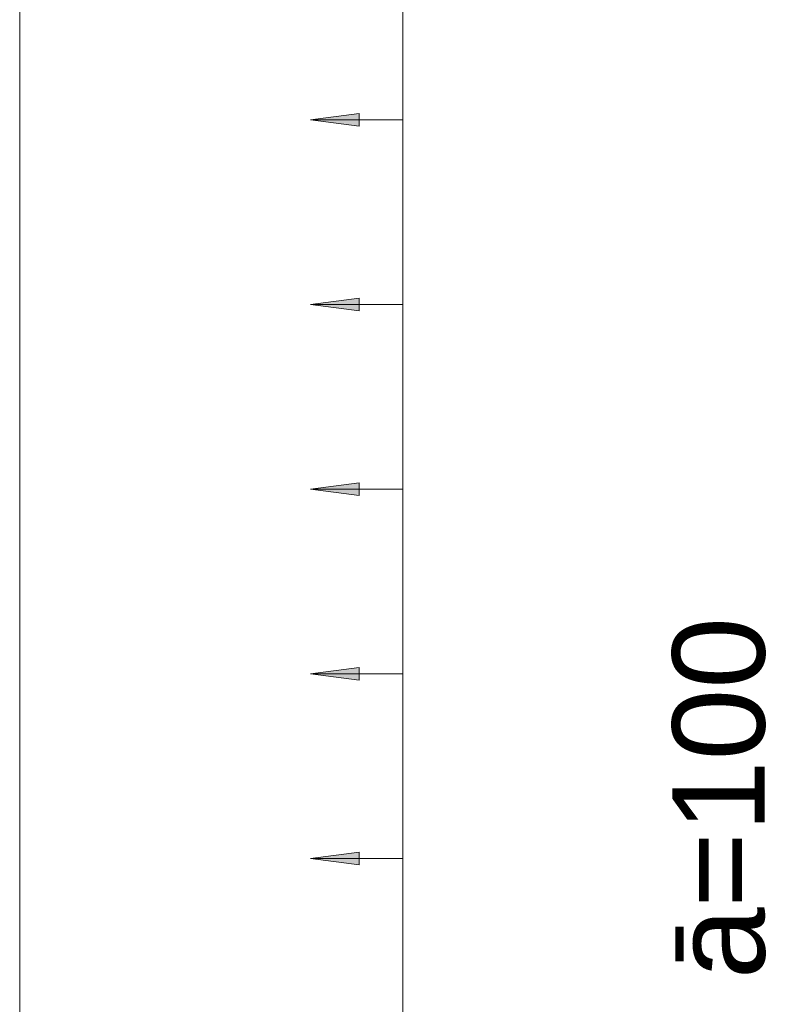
# Model space of a CAD drawing. Header units: millimetres. Extents: x 4307 to 42792, y 1610 to 10025.
# Tile 242 of 256: x 35087 to 35492, y 7841 to 8374. Entities that reach past the tile are written whole.
import ezdxf

# ---------------------------------------------------------------- set-up
doc = ezdxf.new("R2010")
doc.units = ezdxf.units.MM
for name, color, linetype, lineweight in [('A-ANNO-DIMS', 211, 'Continuous', 5), ('A-ANNO-DIMS-25', 211, 'Continuous', 5), ('S-COLS', 52, 'Continuous', 9), ('S-RBAR-IDEN', 171, 'Continuous', 5)]:
    doc.layers.add(name, color=color, linetype=linetype, lineweight=lineweight)
doc.styles.add('Arial', font='arial.ttf', dxfattribs={"height": 50})
doc.styles.add('Arial_1', font='arial.ttf', dxfattribs={"height": 62.5})
doc.dimstyles.new('Výztuž_kusy__řezy__5', dxfattribs={"dimscale": 304.8, "dimtxt": 0.18, "dimasz": 0, "dimexe": 0, "dimexo": 0.0625, "dimgap": 0.082021, "dimtad": 1, "dimdec": 0, "dimzin": 0, "dimdsep": 46, "dimtxsty": 'Arial_1', "dimblk1": 'NONE', "dimblk2": 'NONE', "dimsah": 1, "dimcen": 0.09, "dimazin": 0, "dimtfac": 1, "dimtdec": 4, "dimtix": 1, "dimtmove": 0, "dimatfit": 3, "dimfxl": 0.164042, "dimfxlon": 1, "dimtvp": 1, "dimtfill": 1, "dimtolj": 1, "dimtzin": 0, "dimarcsym": 2})

# ---------------------------------------------------------------- blocks, each defined once
blk = doc.blocks.new('DIMBLOCK1035-V3')
at = {"layer": 'A-ANNO-DIMS-25'}
for points in [[(35244.99, 7920), (35271.28, 7916.54), (35271.28, 7923.46)], [(35244.99, 7820), (35271.28, 7816.54), (35271.28, 7823.46)]]:
    blk.add_hatch(color=256, dxfattribs=at).paths.add_polyline_path(points)
for p, q in [((35271.28, 7923.46), (35244.99, 7920)), ((35244.99, 7920), (35271.28, 7916.54)), ((35294.99, 7920), (35244.99, 7920)), ((35271.28, 7916.54), (35271.28, 7923.46)), ((35294.99, 7820), (35294.99, 7920)), ((35294.99, 7920), (35294.99, 7920)), ((35271.28, 7823.46), (35244.99, 7820)), ((35271.28, 7816.54), (35271.28, 7823.46)), ((35244.99, 7820), (35271.28, 7816.54)), ((35294.99, 7820), (35244.99, 7820)), ((35294.99, 7820), (35294.99, 7820))]:
    blk.add_line(p, q, dxfattribs=at)
blk = doc.blocks.new('_None')
blk = doc.blocks.new('DIMBLOCK1036-V3')
at = {"layer": 'A-ANNO-DIMS-25'}
for points in [[(35244.99, 8020), (35271.28, 8016.54), (35271.28, 8023.46)], [(35244.99, 7920), (35271.28, 7916.54), (35271.28, 7923.46)]]:
    blk.add_hatch(color=256, dxfattribs=at).paths.add_polyline_path(points)
for p, q in [((35271.28, 8023.46), (35244.99, 8020)), ((35244.99, 8020), (35271.28, 8016.54)), ((35294.99, 8020), (35244.99, 8020)), ((35271.28, 8016.54), (35271.28, 8023.46)), ((35294.99, 7920), (35294.99, 8020)), ((35294.99, 8020), (35294.99, 8020)), ((35271.28, 7923.46), (35244.99, 7920)), ((35244.99, 7920), (35271.28, 7916.54)), ((35294.99, 7920), (35244.99, 7920)), ((35271.28, 7916.54), (35271.28, 7923.46)), ((35294.99, 7920), (35294.99, 7920))]:
    blk.add_line(p, q, dxfattribs=at)
blk = doc.blocks.new('DIMBLOCK1037-V3')
at = {"layer": 'A-ANNO-DIMS-25'}
for points in [[(35244.99, 8120), (35271.28, 8116.54), (35271.28, 8123.46)], [(35244.99, 8020), (35271.28, 8016.54), (35271.28, 8023.46)]]:
    blk.add_hatch(color=256, dxfattribs=at).paths.add_polyline_path(points)
for p, q in [((35271.28, 8123.46), (35244.99, 8120)), ((35271.28, 8116.54), (35271.28, 8123.46)), ((35244.99, 8120), (35271.28, 8116.54)), ((35294.99, 8120), (35244.99, 8120)), ((35294.99, 8020), (35294.99, 8120)), ((35294.99, 8120), (35294.99, 8120)), ((35271.28, 8023.46), (35244.99, 8020)), ((35244.99, 8020), (35271.28, 8016.54)), ((35294.99, 8020), (35244.99, 8020)), ((35271.28, 8016.54), (35271.28, 8023.46)), ((35294.99, 8020), (35294.99, 8020))]:
    blk.add_line(p, q, dxfattribs=at)
blk = doc.blocks.new('DIMBLOCK1038-V3')
at = {"layer": 'A-ANNO-DIMS-25'}
for points in [[(35244.99, 8220), (35271.28, 8216.54), (35271.28, 8223.46)], [(35244.99, 8120), (35271.28, 8116.54), (35271.28, 8123.46)]]:
    blk.add_hatch(color=256, dxfattribs=at).paths.add_polyline_path(points)
for p, q in [((35271.28, 8223.46), (35244.99, 8220)), ((35271.28, 8216.54), (35271.28, 8223.46)), ((35244.99, 8220), (35271.28, 8216.54)), ((35294.99, 8220), (35244.99, 8220)), ((35294.99, 8120), (35294.99, 8220)), ((35294.99, 8220), (35294.99, 8220)), ((35271.28, 8123.46), (35244.99, 8120)), ((35271.28, 8116.54), (35271.28, 8123.46)), ((35244.99, 8120), (35271.28, 8116.54)), ((35294.99, 8120), (35244.99, 8120)), ((35294.99, 8120), (35294.99, 8120))]:
    blk.add_line(p, q, dxfattribs=at)
blk = doc.blocks.new('DIMBLOCK1039-V3')
at = {"layer": 'A-ANNO-DIMS-25'}
for points in [[(35244.99, 8320), (35271.28, 8316.54), (35271.28, 8323.46)], [(35244.99, 8220), (35271.28, 8216.54), (35271.28, 8223.46)]]:
    blk.add_hatch(color=256, dxfattribs=at).paths.add_polyline_path(points)
for p, q in [((35271.28, 8323.46), (35244.99, 8320)), ((35244.99, 8320), (35271.28, 8316.54)), ((35294.99, 8320), (35244.99, 8320)), ((35271.28, 8316.54), (35271.28, 8323.46)), ((35294.99, 8220), (35294.99, 8320)), ((35294.99, 8320), (35294.99, 8320)), ((35271.28, 8223.46), (35244.99, 8220)), ((35271.28, 8216.54), (35271.28, 8223.46)), ((35244.99, 8220), (35271.28, 8216.54)), ((35294.99, 8220), (35244.99, 8220)), ((35294.99, 8220), (35294.99, 8220))]:
    blk.add_line(p, q, dxfattribs=at)
blk = doc.blocks.new('DIMBLOCK1040-V3')
at = {"layer": 'A-ANNO-DIMS-25'}
for points in [[(35244.99, 8420), (35271.28, 8416.54), (35271.28, 8423.46)], [(35244.99, 8320), (35271.28, 8316.54), (35271.28, 8323.46)]]:
    blk.add_hatch(color=256, dxfattribs=at).paths.add_polyline_path(points)
for p, q in [((35271.28, 8423.46), (35244.99, 8420)), ((35244.99, 8420), (35271.28, 8416.54)), ((35294.99, 8420), (35244.99, 8420)), ((35271.28, 8416.54), (35271.28, 8423.46)), ((35294.99, 8320), (35294.99, 8420)), ((35294.99, 8420), (35294.99, 8420)), ((35271.28, 8323.46), (35244.99, 8320)), ((35244.99, 8320), (35271.28, 8316.54)), ((35294.99, 8320), (35244.99, 8320)), ((35271.28, 8316.54), (35271.28, 8323.46)), ((35294.99, 8320), (35294.99, 8320))]:
    blk.add_line(p, q, dxfattribs=at)
blk = doc.blocks.new('DIMBLOCK1043-V3')
at = {"layer": 'A-ANNO-DIMS-25'}
for points in [[(35244.99, 8620), (35271.28, 8616.54), (35271.28, 8623.46)], [(35244.99, 8520), (35271.28, 8516.54), (35271.28, 8523.46)], [(35244.99, 8420), (35271.28, 8416.54), (35271.28, 8423.46)], [(35244.99, 8320), (35271.28, 8316.54), (35271.28, 8323.46)], [(35244.99, 8220), (35271.28, 8216.54), (35271.28, 8223.46)], [(35244.99, 8120), (35271.28, 8116.54), (35271.28, 8123.46)], [(35244.99, 8020), (35271.28, 8016.54), (35271.28, 8023.46)], [(35244.99, 7920), (35271.28, 7916.54), (35271.28, 7923.46)], [(35244.99, 7820), (35271.28, 7816.54), (35271.28, 7823.46)], [(35244.99, 7720), (35271.28, 7716.54), (35271.28, 7723.46)], [(35244.99, 7620), (35271.28, 7616.54), (35271.28, 7623.46)], [(35244.99, 7520), (35271.28, 7516.54), (35271.28, 7523.46)], [(35244.99, 7420), (35271.28, 7416.54), (35271.28, 7423.46)], [(35244.99, 7320), (35271.28, 7316.54), (35271.28, 7323.46)], [(35244.99, 7220), (35271.28, 7216.54), (35271.28, 7223.46)], [(35244.99, 7120), (35271.28, 7116.54), (35271.28, 7123.46)], [(35244.99, 7020), (35271.28, 7016.54), (35271.28, 7023.46)], [(35244.99, 6920), (35271.28, 6916.54), (35271.28, 6923.46)], [(35244.99, 6820), (35271.28, 6816.54), (35271.28, 6823.46)], [(35244.99, 6720), (35271.28, 6716.54), (35271.28, 6723.46)], [(35244.99, 6620), (35271.28, 6616.54), (35271.28, 6623.46)], [(35244.99, 6520), (35271.28, 6516.54), (35271.28, 6523.46)], [(35244.99, 6420), (35271.28, 6416.54), (35271.28, 6423.46)], [(35244.99, 6320), (35271.28, 6316.54), (35271.28, 6323.46)], [(35244.99, 6220), (35271.28, 6216.54), (35271.28, 6223.46)], [(35244.99, 6120), (35271.28, 6116.54), (35271.28, 6123.46)], [(35244.99, 6020), (35271.28, 6016.54), (35271.28, 6023.46)], [(35244.99, 5920), (35271.28, 5916.54), (35271.28, 5923.46)]]:
    blk.add_hatch(color=256, dxfattribs=at).paths.add_polyline_path(points)
for p, q in [((35271.28, 8623.46), (35244.99, 8620)), ((35271.28, 8616.54), (35271.28, 8623.46)), ((35244.99, 8620), (35271.28, 8616.54)), ((35294.99, 8620), (35244.99, 8620)), ((35294.99, 5920), (35294.99, 8620)), ((35294.99, 8520), (35294.99, 8620)), ((35294.99, 8620), (35294.99, 8620)), ((35271.28, 8523.46), (35244.99, 8520)), ((35271.28, 8516.54), (35271.28, 8523.46)), ((35244.99, 8520), (35271.28, 8516.54)), ((35294.99, 8520), (35244.99, 8520)), ((35294.99, 8420), (35294.99, 8520)), ((35294.99, 8520), (35294.99, 8520)), ((35271.28, 8423.46), (35244.99, 8420)), ((35244.99, 8420), (35271.28, 8416.54)), ((35294.99, 8420), (35244.99, 8420)), ((35271.28, 8416.54), (35271.28, 8423.46)), ((35294.99, 8320), (35294.99, 8420)), ((35294.99, 8420), (35294.99, 8420)), ((35271.28, 8323.46), (35244.99, 8320)), ((35244.99, 8320), (35271.28, 8316.54)), ((35294.99, 8320), (35244.99, 8320)), ((35271.28, 8316.54), (35271.28, 8323.46)), ((35294.99, 8220), (35294.99, 8320)), ((35294.99, 8320), (35294.99, 8320)), ((35271.28, 8223.46), (35244.99, 8220)), ((35271.28, 8216.54), (35271.28, 8223.46)), ((35244.99, 8220), (35271.28, 8216.54)), ((35294.99, 8220), (35244.99, 8220)), ((35294.99, 8120), (35294.99, 8220)), ((35294.99, 8220), (35294.99, 8220)), ((35271.28, 8123.46), (35244.99, 8120)), ((35271.28, 8116.54), (35271.28, 8123.46)), ((35244.99, 8120), (35271.28, 8116.54)), ((35294.99, 8120), (35244.99, 8120)), ((35294.99, 8020), (35294.99, 8120)), ((35294.99, 8120), (35294.99, 8120)), ((35271.28, 8023.46), (35244.99, 8020)), ((35244.99, 8020), (35271.28, 8016.54)), ((35294.99, 8020), (35244.99, 8020)), ((35271.28, 8016.54), (35271.28, 8023.46)), ((35294.99, 7920), (35294.99, 8020)), ((35294.99, 8020), (35294.99, 8020)), ((35271.28, 7923.46), (35244.99, 7920)), ((35244.99, 7920), (35271.28, 7916.54)), ((35294.99, 7920), (35244.99, 7920)), ((35271.28, 7916.54), (35271.28, 7923.46)), ((35294.99, 7820), (35294.99, 7920)), ((35294.99, 7920), (35294.99, 7920)), ((35271.28, 7823.46), (35244.99, 7820)), ((35271.28, 7816.54), (35271.28, 7823.46)), ((35244.99, 7820), (35271.28, 7816.54)), ((35294.99, 7820), (35244.99, 7820)), ((35294.99, 7720), (35294.99, 7820)), ((35294.99, 7820), (35294.99, 7820)), ((35271.28, 7723.46), (35244.99, 7720)), ((35271.28, 7716.54), (35271.28, 7723.46)), ((35244.99, 7720), (35271.28, 7716.54)), ((35294.99, 7720), (35244.99, 7720)), ((35294.99, 7620), (35294.99, 7720)), ((35294.99, 7720), (35294.99, 7720)), ((35271.28, 7623.46), (35244.99, 7620)), ((35244.99, 7620), (35271.28, 7616.54)), ((35294.99, 7620), (35244.99, 7620)), ((35271.28, 7616.54), (35271.28, 7623.46)), ((35294.99, 7520), (35294.99, 7620)), ((35294.99, 7620), (35294.99, 7620)), ((35271.28, 7523.46), (35244.99, 7520)), ((35244.99, 7520), (35271.28, 7516.54)), ((35294.99, 7520), (35244.99, 7520)), ((35271.28, 7516.54), (35271.28, 7523.46)), ((35294.99, 7420), (35294.99, 7520)), ((35294.99, 7520), (35294.99, 7520)), ((35271.28, 7423.46), (35244.99, 7420)), ((35271.28, 7416.54), (35271.28, 7423.46)), ((35244.99, 7420), (35271.28, 7416.54)), ((35294.99, 7420), (35244.99, 7420)), ((35294.99, 7320), (35294.99, 7420)), ((35294.99, 7420), (35294.99, 7420)), ((35271.28, 7323.46), (35244.99, 7320)), ((35271.28, 7316.54), (35271.28, 7323.46)), ((35244.99, 7320), (35271.28, 7316.54)), ((35294.99, 7320), (35244.99, 7320)), ((35294.99, 7220), (35294.99, 7320)), ((35294.99, 7320), (35294.99, 7320)), ((35271.28, 7223.46), (35244.99, 7220)), ((35244.99, 7220), (35271.28, 7216.54)), ((35294.99, 7220), (35244.99, 7220)), ((35271.28, 7216.54), (35271.28, 7223.46)), ((35294.99, 7120), (35294.99, 7220)), ((35294.99, 7220), (35294.99, 7220)), ((35271.28, 7123.46), (35244.99, 7120)), ((35244.99, 7120), (35271.28, 7116.54)), ((35294.99, 7120), (35244.99, 7120)), ((35271.28, 7116.54), (35271.28, 7123.46)), ((35294.99, 7020), (35294.99, 7120)), ((35294.99, 7120), (35294.99, 7120)), ((35271.28, 7023.46), (35244.99, 7020)), ((35271.28, 7016.54), (35271.28, 7023.46)), ((35244.99, 7020), (35271.28, 7016.54)), ((35294.99, 7020), (35244.99, 7020)), ((35294.99, 6920), (35294.99, 7020)), ((35294.99, 7020), (35294.99, 7020)), ((35271.28, 6923.46), (35244.99, 6920)), ((35271.28, 6916.54), (35271.28, 6923.46)), ((35244.99, 6920), (35271.28, 6916.54)), ((35294.99, 6920), (35244.99, 6920)), ((35294.99, 6820), (35294.99, 6920)), ((35294.99, 6920), (35294.99, 6920)), ((35271.28, 6823.46), (35244.99, 6820)), ((35244.99, 6820), (35271.28, 6816.54)), ((35294.99, 6820), (35244.99, 6820)), ((35271.28, 6816.54), (35271.28, 6823.46)), ((35294.99, 6720), (35294.99, 6820)), ((35294.99, 6820), (35294.99, 6820)), ((35271.28, 6723.46), (35244.99, 6720)), ((35244.99, 6720), (35271.28, 6716.54)), ((35294.99, 6720), (35244.99, 6720)), ((35271.28, 6716.54), (35271.28, 6723.46)), ((35294.99, 6620), (35294.99, 6720)), ((35294.99, 6720), (35294.99, 6720)), ((35271.28, 6623.46), (35244.99, 6620)), ((35271.28, 6616.54), (35271.28, 6623.46)), ((35244.99, 6620), (35271.28, 6616.54)), ((35294.99, 6620), (35244.99, 6620)), ((35294.99, 6520), (35294.99, 6620)), ((35294.99, 6620), (35294.99, 6620)), ((35271.28, 6523.46), (35244.99, 6520)), ((35271.28, 6516.54), (35271.28, 6523.46)), ((35244.99, 6520), (35271.28, 6516.54)), ((35294.99, 6520), (35244.99, 6520)), ((35294.99, 6420), (35294.99, 6520)), ((35294.99, 6520), (35294.99, 6520)), ((35271.28, 6423.46), (35244.99, 6420)), ((35244.99, 6420), (35271.28, 6416.54)), ((35294.99, 6420), (35244.99, 6420)), ((35271.28, 6416.54), (35271.28, 6423.46)), ((35294.99, 6320), (35294.99, 6420)), ((35294.99, 6420), (35294.99, 6420)), ((35271.28, 6323.46), (35244.99, 6320)), ((35244.99, 6320), (35271.28, 6316.54)), ((35294.99, 6320), (35244.99, 6320)), ((35271.28, 6316.54), (35271.28, 6323.46)), ((35294.99, 6220), (35294.99, 6320)), ((35294.99, 6320), (35294.99, 6320)), ((35271.28, 6223.46), (35244.99, 6220)), ((35271.28, 6216.54), (35271.28, 6223.46)), ((35244.99, 6220), (35271.28, 6216.54)), ((35294.99, 6220), (35244.99, 6220)), ((35294.99, 6120), (35294.99, 6220)), ((35294.99, 6220), (35294.99, 6220)), ((35271.28, 6123.46), (35244.99, 6120)), ((35271.28, 6116.54), (35271.28, 6123.46)), ((35244.99, 6120), (35271.28, 6116.54)), ((35294.99, 6120), (35244.99, 6120)), ((35294.99, 6020), (35294.99, 6120)), ((35294.99, 6120), (35294.99, 6120)), ((35271.28, 6023.46), (35244.99, 6020)), ((35244.99, 6020), (35271.28, 6016.54)), ((35294.99, 6020), (35244.99, 6020)), ((35271.28, 6016.54), (35271.28, 6023.46)), ((35294.99, 5920), (35294.99, 6020)), ((35294.99, 6020), (35294.99, 6020)), ((35271.28, 5923.46), (35244.99, 5920)), ((35244.99, 5920), (35271.28, 5916.54)), ((35294.99, 5920), (35244.99, 5920)), ((35271.28, 5916.54), (35271.28, 5923.46)), ((35294.99, 5920), (35294.99, 5920))]:
    blk.add_line(p, q, dxfattribs=at)

msp = doc.modelspace()

# ---------------------------------------------------------------- linework, layer by layer
at = {"layer": 'S-COLS'}
for p, q in [((35087.38, 8670), (35087.38, 5870)), ((35087.38, 5870), (35087.38, 8670))]:
    msp.add_line(p, q, dxfattribs=at)

# ---------------------------------------------------------------- texts
at = {"layer": 'S-RBAR-IDEN', "insert": (35440.94, 7854.66), "char_height": 50, "width": 242.5105, "attachment_point": 1, "rotation": 90, "style": 'Arial', "bg_fill": 3, "box_fill_scale": 1.25, "bg_fill_color": 256, "bg_fill_true_color": 13158600, "bg_fill_transparency": 0}
msp.add_mtext('ā=100', dxfattribs=at)

# ---------------------------------------------------------------- dimensions: what is measured, and where the dimension line sits
at = {"layer": 'A-ANNO-DIMS'}
for base, p1, p2, text, override, picture, middle in [((35294.99, 8620), (35244.99, 5920), (35244.99, 8620), '100 2700', {"dimpost": '<>', "dimblk1": 'None', "dimblk2": 'None', "dimsah": 1, "dimfxl": 2700}, 'DIMBLOCK1043-V3', (35238.08, 7270)), ((35294.99, 8420), (35244.99, 8320), (35244.99, 8420), ' ', {"dimpost": '<>', "dimfxl": 100}, 'DIMBLOCK1040-V3', (35294.99, 8370)), ((35294.99, 8320), (35244.99, 8220), (35244.99, 8320), ' ', {"dimpost": '<>', "dimfxl": 100}, 'DIMBLOCK1039-V3', (35294.99, 8270)), ((35294.99, 8220), (35244.99, 8120), (35244.99, 8220), ' ', {"dimpost": '<>', "dimfxl": 100}, 'DIMBLOCK1038-V3', (35294.99, 8170)), ((35294.99, 8120), (35244.99, 8020), (35244.99, 8120), ' ', {"dimpost": '<>', "dimfxl": 100}, 'DIMBLOCK1037-V3', (35294.99, 8070)), ((35294.99, 8020), (35244.99, 7920), (35244.99, 8020), ' ', {"dimpost": '<>', "dimfxl": 100}, 'DIMBLOCK1036-V3', (35294.99, 7970)), ((35294.99, 7920), (35244.99, 7820), (35244.99, 7920), ' ', {"dimpost": '<>', "dimfxl": 100}, 'DIMBLOCK1035-V3', (35294.99, 7870))]:
    dim = msp.add_linear_dim(base=base, p1=p1, p2=p2, angle=90, text=text, dimstyle='Výztuž_kusy__řezy__5', override=override, dxfattribs=at)
    dim.commit()
    dim.dimension.update_dxf_attribs({"geometry": picture, "text_midpoint": middle})

doc.saveas('drawing.dxf')
